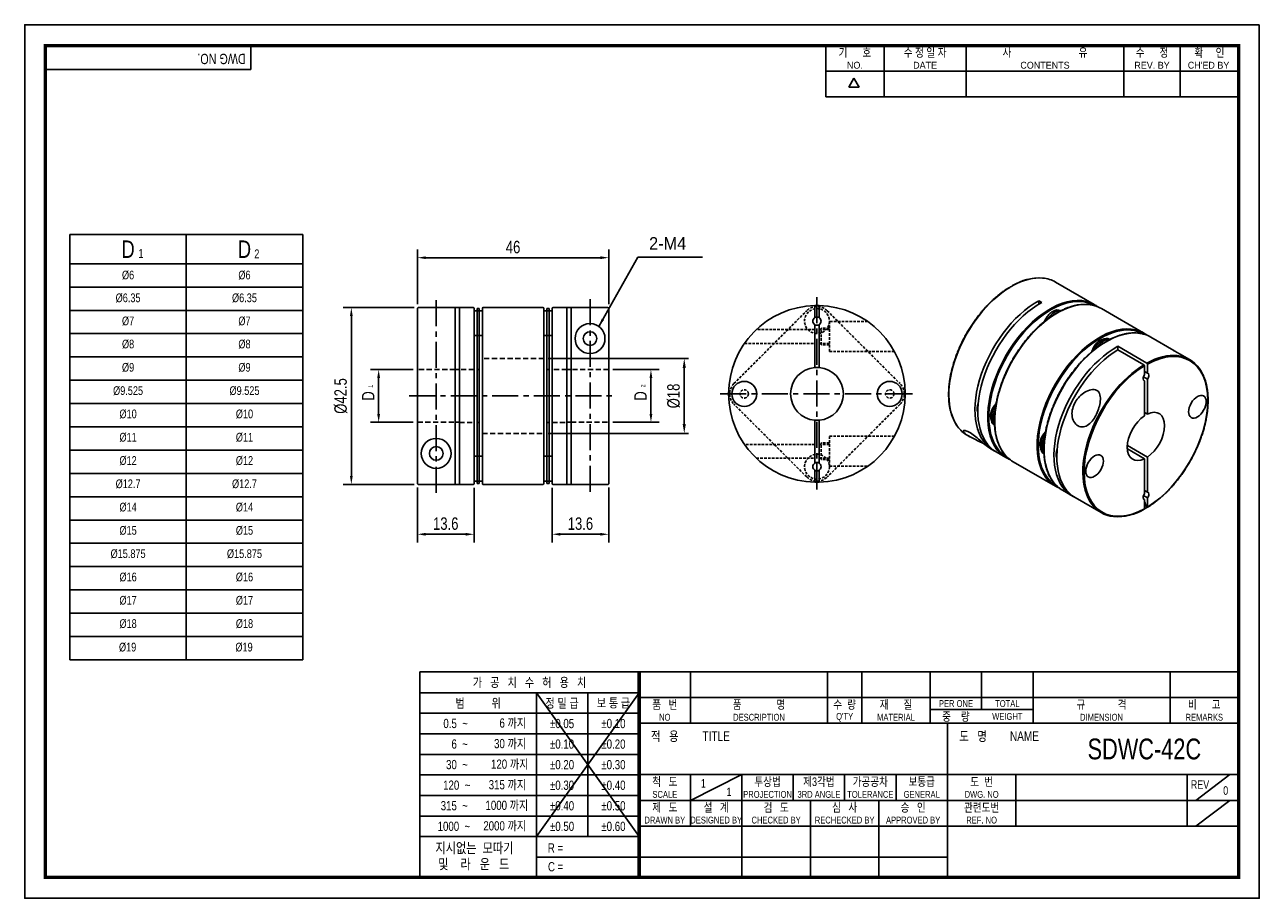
# Model space of a CAD drawing. Header units: millimetres. Extents: x 0 to 297, y 0 to 210.
import ezdxf
from ezdxf.enums import TextEntityAlignment as Align

# ---------------------------------------------------------------- set-up
doc = ezdxf.new("R2010")
doc.units = ezdxf.units.MM
doc.header["$LTSCALE"] = 5
for name, pattern in [('CENTER', [2, 1.25, -0.25, 0.25, -0.25]), ('CENTER2', [1.125, 0.75, -0.125, 0.125, -0.125]), ('DASHED', [0.75, 0.5, -0.25]), ('HIDDEN', [0.375, 0.25, -0.125]), ('HIDDEN2', [0.1875, 0.125, -0.0625]), ('PHANTOM2', [1.25, 0.625, -0.125, 0.125, -0.125, 0.125, -0.125])]:
    doc.linetypes.add(name, pattern=pattern)
doc.layers.get('0').update_dxf_attribs({"linetype": 'CONTINUOUS'})
doc.layers.get('Defpoints').update_dxf_attribs({"linetype": 'CONTINUOUS'})
for name, color, linetype in [('BM', 2, 'CONTINUOUS'), ('C', 1, 'CENTER2'), ('CT', 1, 'CENTER'), ('D', 7, 'CONTINUOUS'), ('DIM', 7, 'CONTINUOUS'), ('H', 3, 'HIDDEN'), ('HD', 4, 'DASHED'), ('P', 4, 'PHANTOM2')]:
    doc.layers.add(name, color=color, linetype=linetype)
doc.styles.get("Standard").update_dxf_attribs({"font": 'Gulim.ttf', "width": 0.8, "height": 3})
doc.dimstyles.new('LIM', dxfattribs={"dimtxt": 2, "dimasz": 2, "dimexe": 2, "dimexo": 1, "dimgap": 1, "dimtad": 1, "dimdec": 3, "dimzin": 9, "dimdsep": 46, "dimtxsty": 'Standard', "dimcen": 3, "dimclrd": 1, "dimclre": 1, "dimadec": 0, "dimazin": 0, "dimtfac": 1, "dimtdec": 3, "dimtmove": 0, "dimatfit": 3, "dimfxl": 0, "dimtolj": 1, "dimtzin": 0, "dimarcsym": 0})
doc.dimstyles.get("Standard").update_dxf_attribs({"dimtxt": 0.18, "dimasz": 0.18, "dimexe": 0.18, "dimexo": 0.0625, "dimgap": 0.09, "dimtad": 0, "dimtih": 1, "dimtoh": 1, "dimdec": 4, "dimzin": 0, "dimdsep": 46, "dimtxsty": 'Standard', "dimcen": 0.09, "dimadec": 0, "dimazin": 0, "dimtfac": 1, "dimtdec": 4, "dimtofl": 0, "dimtmove": 0, "dimatfit": 3, "dimfxl": 0, "dimtolj": 1, "dimtzin": 0, "dimarcsym": 0})

# ---------------------------------------------------------------- blocks, each defined once
blk = doc.blocks.new('*D19')
at = {"layer": 'Defpoints', "color": 0}
for p in [(140.49, 127.08), (140.49, 114.42), (150.65, 114.42)]:
    blk.add_point(p, dxfattribs=at)
at = {"layer": 'DIM', "color": 1, "lineweight": -2}
for p, q in [((141.49, 127.08), (152.65, 127.08)), ((150.65, 125.08), (150.65, 116.42)), ((141.49, 114.42), (152.65, 114.42))]:
    blk.add_line(p, q, dxfattribs=at)
at = {"layer": 'DIM', "color": 1}
for points in [[(150.32, 125.08), (150.98, 125.08), (150.65, 127.08)], [(150.32, 116.42), (150.98, 116.42), (150.65, 114.42)]]:
    blk.add_solid(points, dxfattribs=at)
at = {"layer": 'DIM', "color": 0, "insert": (148.15, 120.75), "char_height": 3, "attachment_point": 5, "rotation": 90}
blk.add_mtext('\\A1;D', dxfattribs=at)
blk = doc.blocks.new('*D20')
at = {"layer": 'Defpoints', "color": 0}
for p in [(78.58, 142), (94.69, 142), (94.69, 99.51)]:
    blk.add_point(p, dxfattribs=at)
at = {"layer": 'DIM', "color": 1, "lineweight": -2}
for p, q in [((93.69, 142), (76.58, 142)), ((78.58, 101.51), (78.58, 140)), ((93.69, 99.51), (76.58, 99.51))]:
    blk.add_line(p, q, dxfattribs=at)
at = {"layer": 'DIM', "color": 1}
for points in [[(78.24, 140), (78.91, 140), (78.58, 142)], [(78.24, 101.51), (78.91, 101.51), (78.58, 99.51)]]:
    blk.add_solid(points, dxfattribs=at)
at = {"layer": 'DIM', "color": 0, "insert": (76.04, 120.75), "char_height": 3, "attachment_point": 5, "rotation": 90}
blk.add_mtext('\\A1;%%c42.5', dxfattribs=at)
blk = doc.blocks.new('*D21')
at = {"layer": 'Defpoints', "color": 0}
for p in [(94.49, 99.71), (108.09, 99.7), (108.09, 87.51)]:
    blk.add_point(p, dxfattribs=at)
at = {"layer": 'DIM', "color": 1, "lineweight": -2}
for p, q in [((94.49, 98.71), (94.49, 85.51)), ((108.09, 98.7), (108.09, 85.51)), ((96.49, 87.51), (106.09, 87.51))]:
    blk.add_line(p, q, dxfattribs=at)
at = {"layer": 'DIM', "color": 1}
for points in [[(96.49, 87.84), (96.49, 87.17), (94.49, 87.51)], [(106.09, 87.84), (106.09, 87.17), (108.09, 87.51)]]:
    blk.add_solid(points, dxfattribs=at)
at = {"layer": 'DIM', "color": 0, "insert": (101.29, 90.05), "char_height": 3, "attachment_point": 5}
blk.add_mtext('\\A1;13.6', dxfattribs=at)
blk = doc.blocks.new('*D22')
at = {"layer": 'Defpoints', "color": 0}
for p in [(126.89, 99.7), (140.49, 99.71), (140.49, 87.51)]:
    blk.add_point(p, dxfattribs=at)
at = {"layer": 'DIM', "color": 1, "lineweight": -2}
for p, q in [((126.89, 98.7), (126.89, 85.51)), ((140.49, 98.71), (140.49, 85.51)), ((128.89, 87.51), (138.49, 87.51))]:
    blk.add_line(p, q, dxfattribs=at)
at = {"layer": 'DIM', "color": 1}
for points in [[(128.89, 87.84), (128.89, 87.17), (126.89, 87.51)], [(138.49, 87.84), (138.49, 87.17), (140.49, 87.51)]]:
    blk.add_solid(points, dxfattribs=at)
at = {"layer": 'DIM', "color": 0, "insert": (133.69, 90.05), "char_height": 3, "attachment_point": 5}
blk.add_mtext('\\A1;13.6', dxfattribs=at)
blk = doc.blocks.new('*D23')
at = {"layer": 'Defpoints', "color": 0}
for p in [(140.49, 153.99), (94.49, 141.79), (140.49, 141.79)]:
    blk.add_point(p, dxfattribs=at)
at = {"layer": 'DIM', "color": 1, "lineweight": -2}
for p, q in [((94.49, 142.79), (94.49, 155.99)), ((140.49, 142.79), (140.49, 155.99)), ((96.49, 153.99), (138.49, 153.99))]:
    blk.add_line(p, q, dxfattribs=at)
at = {"layer": 'DIM', "color": 1}
for points in [[(96.49, 154.33), (96.49, 153.66), (94.49, 153.99)], [(138.49, 154.33), (138.49, 153.66), (140.49, 153.99)]]:
    blk.add_solid(points, dxfattribs=at)
at = {"layer": 'DIM', "color": 0, "insert": (117.49, 156.53), "char_height": 3, "attachment_point": 5}
blk.add_mtext('\\A1;46', dxfattribs=at)
blk = doc.blocks.new('*D24')
at = {"layer": 'Defpoints', "color": 0}
for p in [(94.49, 127.08), (85.15, 114.42), (94.49, 114.42)]:
    blk.add_point(p, dxfattribs=at)
at = {"layer": 'DIM', "color": 1, "lineweight": -2}
for p, q in [((93.49, 127.08), (83.15, 127.08)), ((85.15, 125.08), (85.15, 116.42)), ((93.49, 114.42), (83.15, 114.42))]:
    blk.add_line(p, q, dxfattribs=at)
at = {"layer": 'DIM', "color": 1}
for points in [[(84.81, 125.08), (85.48, 125.08), (85.15, 127.08)], [(84.81, 116.42), (85.48, 116.42), (85.15, 114.42)]]:
    blk.add_solid(points, dxfattribs=at)
at = {"layer": 'DIM', "color": 0, "insert": (82.64, 120.75), "char_height": 3, "attachment_point": 5, "rotation": 90}
blk.add_mtext('\\A1;D', dxfattribs=at)
blk = doc.blocks.new('*D25')
at = {"layer": 'D', "color": 1, "lineweight": -2}
for p, q in [((125.89, 129.75), (159.66, 129.75)), ((158.66, 127.45), (158.66, 114.05)), ((125.89, 111.75), (159.66, 111.75))]:
    blk.add_line(p, q, dxfattribs=at)
at = {"layer": 'D', "color": 1}
for points in [[(158.28, 127.45), (159.05, 127.45), (158.66, 129.75)], [(158.28, 114.05), (159.05, 114.05), (158.66, 111.75)]]:
    blk.add_solid(points, dxfattribs=at)
at = {"layer": 'Defpoints', "color": 0}
for p in [(124.89, 129.75), (124.89, 111.75), (158.66, 111.75)]:
    blk.add_point(p, dxfattribs=at)
at = {"layer": 'D', "insert": (156.12, 120.75), "char_height": 3, "attachment_point": 5, "rotation": 90}
blk.add_mtext('\\A1;%%c18', dxfattribs=at)

msp = doc.modelspace()

# ---------------------------------------------------------------- linework, layer by layer
for p, q in [((54.43705, 199.23234), (54.43705, 205)), ((192.71392, 192.64074), (192.71392, 205)), ((206.72109, 192.64074), (206.72109, 205)), ((226.49591, 192.64074), (226.49591, 205)), ((264.39765, 192.64074), (264.39765, 205)), ((277.99284, 192.64074), (277.99284, 205)), ((54.43705, 199.23234), (5, 199.23234)), ((192.71392, 198.82037), (291.58802, 198.82037)), ((198.25647, 194.97648), (199.49239, 197.11716)), ((200.72832, 194.97648), (199.49239, 197.11716)), ((200.72832, 194.97648), (198.25647, 194.97648)), ((192.71392, 192.64074), (291.58802, 192.64074)), ((10.87181, 159.53422), (10.87181, 57.33422)), ((10.87181, 159.53422), (66.87181, 159.53422)), ((66.87181, 159.53422), (66.87181, 57.33422)), ((10.87181, 57.33422), (66.87181, 57.33422)), ((95.07575, 54.43705), (95.07575, 5)), ((147.8086, 54.43705), (95.07575, 54.43705)), ((292, 54.43705), (147.8086, 54.43705)), ((147.8086, 54.43705), (147.8086, 5)), ((160.16787, 54.43705), (160.16787, 42.07779)), ((193.1259, 54.43705), (193.1259, 42.07779)), ((201.36541, 54.43705), (201.36541, 42.07779)), ((217.84443, 54.43705), (217.84443, 42.07779)), ((230.20369, 54.43705), (230.20369, 45.37359)), ((242.56295, 54.43705), (242.56295, 42.07779)), ((275.52098, 54.43705), (275.52098, 42.07779)), ((147.8086, 49.42948), (95.07575, 49.42948)), ((147.8086, 49.42948), (123.09008, 14.82355)), ((123.09008, 49.42948), (147.8086, 14.82355)), ((123.09008, 49.42948), (123.09008, 5)), ((135.44934, 49.42948), (135.44934, 14.82355)), ((147.8086, 48.25742), (292, 48.25742)), ((217.84443, 45.37359), (242.56295, 45.37359)), ((147.8086, 44.48577), (95.07575, 44.48577)), ((147.8086, 42.07779), (292, 42.07779)), ((221.96418, 5), (221.96418, 42.07779)), ((147.8086, 39.54207), (95.07575, 39.54207)), ((147.8086, 34.59837), (95.07575, 34.59837)), ((147.8086, 29.71852), (292, 29.71852)), ((160.16787, 23.53889), (172.52713, 29.71852)), ((160.16787, 29.71852), (160.16787, 17.35926)), ((172.52713, 29.71852), (172.52713, 5)), ((184.88639, 29.71852), (184.88639, 23.53889)), ((197.24565, 29.71852), (197.24565, 23.53889)), ((209.60492, 29.71852), (209.60492, 23.53889)), ((238.4432, 29.71852), (238.4432, 17.35926)), ((279.64074, 29.71852), (279.64074, 17.35926)), ((281.70061, 23.53889), (289.94012, 29.71852)), ((147.8086, 29.65466), (95.07575, 29.65466)), ((147.8086, 24.71096), (95.07575, 24.71096)), ((147.8086, 23.53889), (221.96418, 23.53889)), ((189.00615, 23.53889), (189.00615, 5)), ((205.48516, 23.53889), (205.48516, 5)), ((221.96418, 23.53889), (292, 23.53889)), ((281.70061, 17.35926), (289.94012, 23.53889)), ((147.8086, 19.76725), (95.07575, 19.76725)), ((147.8086, 17.35926), (292, 17.35926)), ((147.8086, 14.82355), (95.07575, 14.82355)), ((147.8086, 9.87984), (123.09008, 9.87984)), ((147.8086, 9.87984), (221.96418, 9.87984))]:
    msp.add_line(p, q)
at = {"color": 4}
for p, q in [((38.87181, 159.53422), (38.87181, 57.33422)), ((10.87181, 152.53422), (66.87181, 152.53422))]:
    msp.add_line(p, q, dxfattribs=at)
at = {"color": 1}
for p, q in [((10.87181, 146.93422), (66.87181, 146.93422)), ((10.87181, 141.33422), (66.87181, 141.33422)), ((10.87181, 135.73422), (66.87181, 135.73422)), ((10.87181, 130.13422), (66.87181, 130.13422)), ((10.87181, 124.53422), (66.87181, 124.53422)), ((10.87181, 118.93422), (66.87181, 118.93422)), ((10.87181, 113.33422), (66.87181, 113.33422)), ((10.87181, 107.73422), (66.87181, 107.73422)), ((10.87181, 102.13422), (66.87181, 102.13422)), ((10.87181, 96.53422), (66.87181, 96.53422)), ((10.87181, 90.93422), (66.87181, 90.93422)), ((10.87181, 85.33422), (66.87181, 85.33422)), ((10.87181, 79.73422), (66.87181, 79.73422)), ((10.87181, 79.73422), (66.87181, 79.73422)), ((10.87181, 74.13422), (66.87181, 74.13422)), ((10.87181, 68.53422), (66.87181, 68.53422)), ((10.87181, 62.93422), (66.87181, 62.93422))]:
    msp.add_line(p, q, dxfattribs=at)
msp.add_lwpolyline([(297, 210), (0, 210), (0, 0), (297, 0)], close=True)
msp.add_lwpolyline([(292, 205, 0.8, 0.8, 0), (5, 205, 0.8, 0.8, 0), (5, 5, 0.8, 0.8, 0), (292, 5, 0.8, 0.8, 0)], format="xyseb", close=True)
at = {"const_width": 0.82395}
msp.add_lwpolyline([(147.8086, 5), (147.8086, 54.43705)], dxfattribs=at)
at = {"layer": 'BM', "linetype": 'Continuous'}
for p, q in [((236.99492, 146.8677), (236.99739, 146.86627)), ((237.70202, 147.27595), (237.7045, 147.27452)), ((257.30728, 142.74024), (247.97347, 148.12912)), ((243.9717, 142.83965), (243.9717, 143.65615)), ((243.9717, 143.65615), (244.67881, 143.2479)), ((94.49222, 99.70652), (94.49222, 141.79464)), ((103.55888, 142.00058), (94.69222, 142.00058)), ((94.69572, 141.9947), (94.69222, 142.00058)), ((94.69222, 141.9947), (94.69572, 141.9947)), ((103.55888, 99.50646), (103.55888, 142.00058)), ((103.55888, 141.9947), (104.55888, 141.9947)), ((104.55888, 142.00058), (104.55888, 99.50058)), ((107.89222, 142.00058), (104.55888, 142.00058)), ((108.09222, 99.70058), (108.09222, 141.80058)), ((108.84222, 141.25058), (108.09222, 141.25058)), ((108.84222, 140.72545), (108.84222, 141.75058)), ((109.34222, 141.75058), (108.84222, 141.75058)), ((108.84222, 140.72545), (108.84222, 123.22545)), ((109.34222, 140.72545), (109.34222, 141.75058)), ((110.09222, 141.25058), (109.34222, 141.25058)), ((109.34222, 140.72545), (109.34222, 123.22545)), ((110.09222, 141.80058), (110.09222, 99.70058)), ((124.69222, 142.00058), (110.29222, 142.00058)), ((124.89222, 141.80058), (124.89222, 99.70058)), ((125.64222, 141.25058), (124.89222, 141.25058)), ((126.14222, 141.75058), (125.64222, 141.75058)), ((125.64222, 140.72545), (125.64222, 141.75058)), ((125.64222, 123.22545), (125.64222, 140.72545)), ((126.14222, 140.72545), (126.14222, 141.75058)), ((126.89222, 141.25058), (126.14222, 141.25058)), ((126.14222, 123.22545), (126.14222, 140.72545)), ((126.89222, 141.80058), (126.89222, 99.70058)), ((130.42555, 142.00058), (127.09222, 142.00058)), ((130.42555, 99.50058), (130.42555, 142.00058)), ((131.42555, 141.9947), (130.42555, 141.9947)), ((131.42555, 141.9947), (131.42555, 99.50058)), ((140.29222, 141.9947), (131.42555, 141.9947)), ((140.49222, 141.79464), (140.49222, 99.70652)), ((190.09239, 142.49718), (190.09239, 142.29712)), ((190.09239, 142.29712), (190.09239, 139.61909)), ((191.09239, 142.49718), (191.09239, 142.29712)), ((191.09239, 142.29712), (191.09239, 139.61909)), ((249.10403, 141.26914), (249.20041, 141.2135)), ((269.18667, 135.88167), (259.00434, 141.76044)), ((190.09239, 137.88704), (190.09239, 127.58335)), ((191.09239, 137.88704), (191.09239, 127.58335)), ((245.60403, 139.24842), (245.22255, 138.58766)), ((245.60403, 139.24842), (245.86841, 139.09578)), ((108.09222, 135.25058), (108.84222, 135.25058)), ((109.34222, 135.25058), (110.09222, 135.25058)), ((124.89222, 135.25058), (125.64222, 135.25058)), ((126.14222, 135.25058), (126.89222, 135.25058)), ((261.08122, 134.35411), (260.98343, 134.41057)), ((276.41688, 131.70731), (270.88373, 134.90187)), ((257.09832, 131.72281), (257.48343, 132.38984)), ((257.74626, 132.23809), (257.48343, 132.38984)), ((269.94609, 128.65983), (262.96931, 132.68788)), ((262.96931, 131.87138), (262.96931, 132.68788)), ((269.23899, 128.25158), (262.96931, 131.87138)), ((280.21754, 129.51299), (277.93604, 130.83022)), ((269.38041, 128.00658), (269.38041, 125.81998)), ((270.08752, 126.22822), (270.08752, 128.41483)), ((104.55888, 127.08086), (103.55888, 127.08086)), ((131.42555, 127.08086), (130.42555, 127.08086)), ((191.09239, 127.60306), (190.09239, 127.60306)), ((270.08752, 124.81401), (269.12159, 125.37169)), ((269.38041, 126.63647), (270.08752, 126.22822)), ((270.08752, 116.40108), (270.08752, 124.81401)), ((108.84222, 123.22545), (108.84222, 118.27571)), ((109.34222, 123.22545), (109.34222, 118.27571)), ((125.64222, 118.27571), (125.64222, 123.22545)), ((126.14222, 118.27571), (126.14222, 123.22545)), ((269.12159, 124.55519), (269.38041, 124.40576)), ((269.38041, 124.40576), (269.38041, 115.99284)), ((108.84222, 118.27571), (108.84222, 100.77571)), ((109.34222, 118.27571), (109.34222, 100.77571)), ((125.64222, 100.77571), (125.64222, 118.27571)), ((126.14222, 100.77571), (126.14222, 118.27571)), ((233.6152, 118.48315), (233.22966, 117.81538)), ((233.22966, 117.81538), (233.49475, 117.66233)), ((270.08752, 116.40108), (269.38041, 116.80933)), ((103.55888, 114.4203), (104.55888, 114.4203)), ((130.42555, 114.4203), (131.42555, 114.4203)), ((190.09239, 114.92278), (190.09239, 104.61909)), ((191.09239, 104.61909), (191.09239, 114.92278)), ((233.22966, 113.77393), (233.32854, 113.71684)), ((226.72347, 111.32304), (227.37764, 110.94535)), ((245.10906, 110.95681), (245.4919, 111.61991)), ((245.36985, 110.80624), (245.10906, 110.95681)), ((232.15171, 108.18904), (232.99315, 107.70323)), ((233.70026, 107.29499), (236.05728, 105.93416)), ((265.25778, 108.85222), (270.08752, 106.06377)), ((265.25778, 108.03573), (269.38041, 105.65552)), ((108.84222, 106.25058), (108.09222, 106.25058)), ((110.09222, 106.25058), (109.34222, 106.25058)), ((125.64222, 106.25058), (124.89222, 106.25058)), ((126.89222, 106.25058), (126.14222, 106.25058)), ((237.75434, 104.95436), (247.93667, 99.07559)), ((245.20441, 106.86031), (245.10906, 106.91536)), ((269.38041, 97.2426), (269.38041, 105.65552)), ((270.08752, 97.65084), (270.08752, 106.06377)), ((190.09239, 102.88704), (190.09239, 100.209)), ((191.09239, 100.209), (191.09239, 102.88704)), ((94.69222, 99.50646), (103.55888, 99.50646)), ((103.55888, 99.50646), (104.55888, 99.50646)), ((104.55888, 99.50058), (107.89222, 99.50058)), ((108.09222, 100.25058), (108.84222, 100.25058)), ((108.84222, 100.77571), (108.84222, 99.75058)), ((108.84222, 99.75058), (109.34222, 99.75058)), ((109.34222, 100.77571), (109.34222, 99.75058)), ((109.34222, 100.25058), (110.09222, 100.25058)), ((110.29222, 99.50058), (124.69222, 99.50058)), ((124.89222, 100.25058), (125.64222, 100.25058)), ((125.64222, 100.77571), (125.64222, 99.75058)), ((125.64222, 99.75058), (126.14222, 99.75058)), ((126.14222, 100.77571), (126.14222, 99.75058)), ((126.14222, 100.25058), (126.89222, 100.25058)), ((127.09222, 99.50058), (130.42555, 99.50058)), ((131.42555, 99.50646), (130.42555, 99.50646)), ((131.42555, 99.50058), (140.29222, 99.50058)), ((140.28872, 99.50646), (140.29222, 99.50058)), ((140.29222, 99.50646), (140.28872, 99.50646)), ((190.09239, 100.00894), (190.09239, 100.209)), ((191.09239, 100.209), (191.09239, 100.00894)), ((249.63373, 98.09579), (251.99075, 96.73496)), ((270.08752, 97.65084), (269.38041, 98.05909)), ((252.69786, 96.32672), (258.96754, 92.70691)), ((269.02871, 96.27328), (269.15335, 95.95948)), ((269.12159, 96.79431), (270.08752, 96.23663)), ((269.12159, 95.97781), (269.38041, 95.82838)), ((269.38041, 93.64178), (269.38041, 95.82838)), ((269.38041, 95.38779), (269.94362, 93.96976)), ((270.08752, 94.05002), (270.08752, 96.23663)), ((269.94609, 93.96833), (269.94362, 93.96976))]:
    msp.add_line(p, q, dxfattribs=at)
at = {"layer": 'BM', "linetype": 'HIDDEN2'}
for p, q in [((191.09239, 114.90306), (190.09239, 114.90306)), ((190.09239, 100.00894), (190.09239, 100.11617))]:
    msp.add_line(p, q, dxfattribs=at)
at = {"layer": 'BM', "linetype": 'Continuous'}
for centre, radius in [((135.99222, 134.55058), 3.6), ((135.99222, 134.55058), 1.65), ((173.09239, 121.25306), 3), ((208.09239, 121.25306), 3), ((98.99222, 106.95058), 3.6), ((98.99222, 106.95058), 1.65)]:
    msp.add_circle(centre, radius, dxfattribs=at)
for centre, radius, start, end in [((244.19643, 136.35749), 12.76129, 87.0629529, 121.1079992), ((94.69224, 141.79467), 0.20003, 90.0079566, 180.008059), ((107.89222, 141.80058), 0.2, 0, 90), ((110.29222, 141.80058), 0.2, 90, 180), ((124.69222, 141.80058), 0.2, 0, 90), ((127.09222, 141.80058), 0.2, 90, 180), ((140.29219, 141.79467), 0.20003, 359.9919332, 89.9920512), ((190.59239, 121.25306), 21.25, 91.3482604, 268.6517396), ((190.59239, 138.75306), 1, 120, 240), ((190.59239, 121.25306), 21.25, 88.6517396, 91.3482604), ((190.59239, 138.75306), 1, 60, 120), ((190.59239, 121.25306), 21.25, 271.3482604, 88.6517396), ((190.59239, 138.75306), 1, 300, 60), ((190.59239, 138.75306), 1, 240, 300), ((269.06823, 127.9897), 0.31263, 3.0963871, 56.8943662), ((269.77534, 128.39794), 0.31263, 3.0963927, 56.8943607), ((190.59239, 121.25306), 6.35, 94.5161536, 265.4838464), ((190.59239, 121.25306), 6.35, 85.4838464, 94.5161536), ((190.59239, 121.25306), 6.35, 274.5161536, 85.4838464), ((190.59239, 121.25306), 6.35, 265.4838464, 274.5161536), ((190.59239, 103.75306), 1, 120, 240), ((190.59239, 103.75306), 1, 60, 120), ((190.59239, 103.75306), 1, 60, 120), ((190.59239, 103.75306), 1, 300, 60), ((190.59239, 103.75306), 1, 240, 300), ((190.59239, 103.75306), 1, 240, 300), ((94.69224, 99.70649), 0.20003, 179.9919332, 269.9920512), ((107.89222, 99.70058), 0.2, 270, 0), ((110.29222, 99.70058), 0.2, 180, 270), ((124.69222, 99.70058), 0.2, 270, 360), ((127.09222, 99.70058), 0.2, 180, 270), ((140.29219, 99.70649), 0.20003, 270.0079566, 0.008059), ((190.59239, 121.25306), 21.25, 268.6517396, 271.3482604), ((262.78922, 104.36526), 12.64127, 266.2555079, 301.2000431)]:
    msp.add_arc(centre, radius, start, end, dxfattribs=at)
at = {"layer": 'BM', "linetype": 'HIDDEN2'}
for centre, start, end in [((94.69224, 141.79467), 164.2715346, 180.008059), ((94.69224, 141.79467), 90.0079566, 106.2947533), ((140.29219, 99.70649), 270.0079566, 286.2947533), ((140.29219, 99.70649), 344.2715346, 0.008059)]:
    msp.add_arc(centre, 0.20003, start, end, dxfattribs=at)
at = {"layer": 'BM', "linetype": 'Continuous'}
for centre, major_axis, ratio, start_param, end_param in [((237.34847, 129.72608), (-10.625, -18.40304), 0.577350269, 3.400184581, 3.903459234), ((237.34847, 129.72608), (-10.625, -18.40304), 0.577350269, 3.141592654, 3.400184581), ((237.34847, 129.72608), (10.625, 18.40304), 0.577350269, 0.808929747, 2.888190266), ((246.29013, 124.56361), (-5.75163, 23.79423), 0.693958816, 0.178078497, 0.225141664), ((243.61815, 126.10627), (10.625, 18.40304), 0.577350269, 0.76186658, 3.174874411), ((244.32526, 125.69803), (10.625, 18.40304), 0.577350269, 0.76186658, 3.141592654), ((246.68228, 124.3372), (10.625, 18.40304), 0.577350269, 0.255522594, 2.887704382), ((246.8237, 124.25555), (-10.525, -18.22983), 0.577350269, 3.132278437, 6.283185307), ((248.37934, 123.3574), (10.625, 18.40304), 0.577350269, 0.259140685, 2.889907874), ((246.68228, 124.3372), (10.625, 18.40304), 0.577350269, 0, 0.255522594), ((248.37934, 123.3574), (10.625, 18.40304), 0.577350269, 0, 0.259140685), ((246.68228, 124.3372), (10.625, 18.40304), 0.577350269, 6.2032387, 6.283185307), ((247.35403, 138.23805), (1.75, 3.03109), 0.577350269, 0, 1.570796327), ((247.70759, 138.03393), (1.75, 3.03109), 0.577350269, 0.175808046, 1.488054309), ((258.56167, 117.47863), (-10.625, -18.40304), 0.577350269, 3.393968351, 6.024425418), ((258.7031, 117.39698), (10.525, 18.22983), 0.577350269, 0, 3.15090687), ((258.56167, 117.47863), (-10.625, -18.40304), 0.577350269, 3.061646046, 3.393968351), ((260.25873, 116.49883), (-10.625, -18.40304), 0.577350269, 3.40029912, 6.039836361), ((258.7031, 131.68567), (1.5, 2.59808), 0.577350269, 0.340450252, 1.987971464), ((259.23343, 131.37948), (-1.75, -3.03109), 0.577350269, 3.141592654, 4.71238898), ((259.58698, 131.17536), (-1.75, -3.03109), 0.577350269, 3.305206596, 4.626127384), ((260.25873, 116.49883), (-10.625, -18.40304), 0.577350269, 3.141592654, 3.40029912), ((258.7031, 117.39698), (10.525, 18.22983), 0.577350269, 6.273871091, 6.283185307), ((262.61575, 115.138), (10.625, 18.40304), 0.577350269, 0.76186658, 3.174874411), ((263.32286, 114.72975), (10.625, 18.40304), 0.577350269, 0.808929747, 3.141592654), ((269.59254, 111.10995), (-10.625, -18.40304), 0.577350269, 3.390418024, 3.903459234), ((269.73396, 111.0283), (-10.525, -18.22983), 0.577350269, 0.809153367, 3.903235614), ((269.59254, 111.10995), (10.625, 18.40304), 0.577350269, 0.808929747, 2.889065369), ((269.73396, 111.0283), (10.525, 18.22983), 0.577350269, 0.809153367, 3.903235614), ((269.59254, 111.10995), (-10.625, -18.40304), 0.577350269, 2.889065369, 3.390418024), ((269.73396, 125.31699), (0.5, 0.86603), 0.577350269, 1.308996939, 3.403392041), ((269.73396, 125.31699), (-0.5, -0.86603), 0.577350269, 1.308996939, 3.403392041), ((231.24378, 118.96193), (1.5, 2.59808), 0.577350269, 1.836260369, 2.76812561), ((234.44933, 117.1112), (-1.5, -2.59808), 0.577350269, 4.295443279, 5.942735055), ((234.97966, 116.80502), (1.75, 3.03109), 0.577350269, 1.570796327, 3.141592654), ((235.33322, 116.60089), (1.75, 3.03109), 0.577350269, 1.658241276, 2.979223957), ((269.73396, 111.0283), (3.175, 5.49926), 0.577350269, 0.864219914, 3.848169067), ((269.73396, 111.0283), (-3.175, -5.49926), 0.577350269, 0.864219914, 3.848169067), ((237.34847, 129.72608), (10.625, 18.40304), 0.577350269, 2.888190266, 3.141592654), ((246.32873, 110.25263), (-1.5, -2.59808), 0.577350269, 4.295001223, 5.942735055), ((246.85906, 109.94645), (-1.75, -3.03109), 0.577350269, 4.71238898, 6.283185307), ((247.21261, 109.74232), (-1.75, -3.03109), 0.577350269, 4.791947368, 6.104318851), ((246.68228, 124.3372), (10.625, 18.40304), 0.577350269, 2.887704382, 3.221539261), ((248.37934, 123.3574), (10.625, 18.40304), 0.577350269, 2.889907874, 3.141592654), ((250.24139, 107.99366), (1.5, 2.59808), 0.577350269, 1.836260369, 2.76812561), ((250.24139, 107.99366), (-1.5, -2.59808), 0.577350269, 4.977853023, 5.909718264), ((246.8237, 124.25555), (-10.525, -18.22983), 0.577350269, 0, 0.009314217), ((258.56167, 117.47863), (-10.625, -18.40304), 0.577350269, 6.024425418, 6.283185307), ((260.25873, 116.49883), (-10.625, -18.40304), 0.577350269, 6.039836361, 6.283185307), ((258.56167, 117.47863), (-10.625, -18.40304), 0.577350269, 0, 0.079946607), ((269.73396, 96.73961), (0.5, 0.86603), 0.577350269, 1.308996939, 3.403392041), ((269.73396, 96.73961), (-0.5, -0.86603), 0.577350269, 1.308996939, 3.403392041), ((269.59254, 111.10995), (10.625, 18.40304), 0.577350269, 2.889065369, 3.390418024), ((260.65088, 116.27242), (5.75163, -23.79423), 0.693958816, 0.187681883, 0.225141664)]:
    msp.add_ellipse(centre, major_axis=major_axis, ratio=ratio, start_param=start_param, end_param=end_param, dxfattribs=at)
for centre, major_axis in [((282.10833, 118.17265), (1.5, 2.59808)), ((257.35959, 103.88396), (-1.5, -2.59808))]:
    msp.add_ellipse(centre, major_axis=major_axis, ratio=0.577350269, dxfattribs=at)
for points, knots in [([(236.89377, 146.87533), (236.83994, 146.84326), (236.5389, 146.66355), (235.93198, 146.26737), (235.1338, 145.70156), (234.33349, 145.08241), (233.54436, 144.42091), (232.76571, 143.71652), (232.00053, 142.97197), (231.25082, 142.18922), (230.51875, 141.37059), (229.80641, 140.51845), (229.11582, 139.63524), (228.44897, 138.72351), (227.80776, 137.7859), (227.19403, 136.82509), (226.60953, 135.84385), (226.05595, 134.84501), (225.53488, 133.83142), (225.04782, 132.80602), (224.59618, 131.77173), (224.18125, 130.73152), (223.80425, 129.68838), (223.46628, 128.6453), (223.16831, 127.60526), (222.91123, 126.57124), (222.69581, 125.54619), (222.52269, 124.53307), (222.39241, 123.53475), (222.30538, 122.5541), (222.26192, 121.59395), (222.26219, 120.65703), (222.30625, 119.74606), (222.39406, 118.86368), (222.52541, 118.01247), (222.69999, 117.19499), (222.91737, 116.41346), (223.17682, 115.67099), (223.47811, 114.96702), (223.81838, 114.31418), (224.12344, 113.80871), (224.30525, 113.56698), (224.36328, 113.49022)], [0, 0, 0, 0, 0.004700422, 0.03065294, 0.056604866, 0.082554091, 0.108500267, 0.134443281, 0.160383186, 0.186320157, 0.212254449, 0.238186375, 0.264116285, 0.290044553, 0.315971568, 0.34189773, 0.367823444, 0.393749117, 0.419675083, 0.445601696, 0.471529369, 0.497458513, 0.523389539, 0.54932285, 0.575258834, 0.601197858, 0.627140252, 0.653086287, 0.67903615, 0.7049899, 0.730947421, 0.756908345, 0.782871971, 0.808837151, 0.834801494, 0.860762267, 0.886715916, 0.912657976, 0.93858314, 0.964485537, 0.990359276, 1, 1, 1, 1]), ([(236.99492, 146.8677), (236.9578, 146.88913), (236.92097, 146.89265), (236.89429, 146.87723), (236.89369, 146.87687), (236.89309, 146.87649)], [0, 0, 0, 0, 0.5, 0.5, 0.5117644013, 0.5117644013, 0.5117644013, 0.5117644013]), ([(237.70202, 147.27595), (237.66491, 147.29738), (237.62808, 147.3009), (237.57595, 147.27077), (237.5606, 147.23706), (237.5606, 147.19425)], [0, 0, 0, 0, 0.5, 0.5, 1, 1, 1, 1]), ([(255.87216, 142.72778), (255.7478, 142.74124), (255.42305, 142.77537), (254.80508, 142.77853), (254.0673, 142.73452), (253.30571, 142.63201), (252.53174, 142.47415), (251.74522, 142.2606), (250.94916, 141.99221), (250.14574, 141.66972), (249.33738, 141.29414), (248.52643, 140.8666), (247.71525, 140.38838), (246.90619, 139.86093), (246.10157, 139.28581), (245.3037, 138.66472), (244.51485, 137.99948), (243.73727, 137.29204), (242.97318, 136.54444), (242.22475, 135.75886), (241.49413, 134.93757), (240.78338, 134.08295), (240.09455, 133.19745), (239.42961, 132.28364), (238.79044, 131.34415), (238.1789, 130.38167), (237.59672, 129.39898), (237.04559, 128.3989), (236.52708, 127.3843), (236.04269, 126.35811), (235.59383, 125.32326), (235.18178, 124.28272), (234.80774, 123.23948), (234.4728, 122.19652), (234.17795, 121.15684), (233.92405, 120.1234), (233.71186, 119.09917), (233.54201, 118.08708), (233.41504, 117.09002), (233.33136, 116.11085), (233.29125, 115.15238), (233.29489, 114.21737), (233.34232, 113.3085), (233.43348, 112.42843), (233.56817, 111.57972), (233.74606, 110.76493), (233.9667, 109.98627), (234.22936, 109.24688), (234.53379, 108.54605), (234.87718, 107.89688), (235.17869, 107.4028), (235.35584, 107.17003), (235.4072, 107.10286)], [0, 0, 0, 0, 0.009861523, 0.030246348, 0.050658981, 0.071096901, 0.09155624, 0.112032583, 0.132521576, 0.153019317, 0.173522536, 0.194028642, 0.214535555, 0.235041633, 0.25554605, 0.276048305, 0.296548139, 0.317045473, 0.337540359, 0.358032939, 0.378523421, 0.399012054, 0.419499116, 0.439984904, 0.460469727, 0.480953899, 0.501437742, 0.521921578, 0.542405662, 0.562890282, 0.583375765, 0.603862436, 0.624350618, 0.644840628, 0.665332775, 0.685827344, 0.706324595, 0.726824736, 0.747327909, 0.767834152, 0.788343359, 0.808855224, 0.829369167, 0.84988425, 0.870398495, 0.890909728, 0.911415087, 0.93191099, 0.952393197, 0.972857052, 0.993297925, 1, 1, 1, 1]), ([(267.75923, 135.87401), (267.5161, 135.893), (267.09077, 135.92386), (266.35779, 135.90752), (265.61084, 135.83733), (264.84302, 135.71025), (264.06331, 135.52759), (263.27223, 135.2896), (262.47262, 134.99708), (261.66672, 134.65089), (260.85691, 134.25209), (260.04557, 133.80188), (259.23504, 133.30163), (258.42767, 132.75281), (257.62576, 132.15707), (256.83162, 131.51614), (256.0475, 130.83192), (255.27564, 130.10638), (254.51823, 129.34165), (253.77745, 128.53993), (253.05539, 127.70354), (252.35413, 126.8349), (251.67567, 125.93652), (251.02194, 125.01097), (250.39481, 124.06094), (249.7961, 123.08914), (249.2275, 122.09838), (248.69066, 121.09149), (248.18712, 120.07139), (247.71834, 119.04098), (247.28566, 118.00324), (246.89035, 116.96113), (246.53355, 115.91765), (246.21629, 114.87578), (245.93952, 113.8385), (245.70405, 112.80879), (245.51058, 111.78959), (245.35972, 110.78382), (245.25192, 109.79435), (245.18755, 108.82403), (245.16685, 107.87564), (245.18993, 106.9519), (245.2568, 106.0555), (245.36732, 105.18904), (245.52124, 104.35506), (245.71816, 103.55611), (245.95758, 102.79427), (246.23874, 102.07295), (246.56114, 101.39024), (246.92259, 100.76349), (247.19731, 100.33779), (247.34181, 100.15949), (247.34823, 100.15158)], [0, 0, 0, 0, 0.019008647, 0.039338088, 0.05969435, 0.080074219, 0.100473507, 0.120887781, 0.141312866, 0.161745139, 0.182181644, 0.202620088, 0.223058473, 0.243495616, 0.263930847, 0.284363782, 0.30479425, 0.325222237, 0.345647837, 0.366071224, 0.386492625, 0.406912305, 0.427330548, 0.447747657, 0.468163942, 0.488579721, 0.508995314, 0.529411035, 0.549827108, 0.57024386, 0.590661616, 0.611080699, 0.631501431, 0.651924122, 0.672349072, 0.692776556, 0.713206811, 0.73364002, 0.754076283, 0.77451558, 0.794957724, 0.815402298, 0.835848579, 0.856295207, 0.876740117, 0.897180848, 0.917614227, 0.938036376, 0.958442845, 0.978828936, 0.999190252, 1, 1, 1, 1]), ([(270.04724, 93.9607), (270.10108, 93.99277), (270.40211, 94.17247), (271.00903, 94.56866), (271.80722, 95.13447), (272.60752, 95.75362), (273.39665, 96.41512), (274.17531, 97.1195), (274.94048, 97.86406), (275.69019, 98.64681), (276.42226, 99.46543), (277.13461, 100.31758), (277.82519, 101.20079), (278.49204, 102.11252), (279.13325, 103.05013), (279.74699, 104.01094), (280.33148, 104.99218), (280.88506, 105.99102), (281.40613, 107.0046), (281.89319, 108.03001), (282.34483, 109.0643), (282.75976, 110.10451), (283.13676, 111.14765), (283.47473, 112.19073), (283.7727, 113.23077), (284.02978, 114.26479), (284.2452, 115.28983), (284.41832, 116.30296), (284.5486, 117.30128), (284.63563, 118.28192), (284.6791, 119.24208), (284.67883, 120.179), (284.63476, 121.08997), (284.54695, 121.97234), (284.4156, 122.82356), (284.24102, 123.64104), (284.02364, 124.42257), (283.7642, 125.16504), (283.4629, 125.86898), (283.12265, 126.52194), (282.81552, 127.03041), (282.63167, 127.27473), (282.57118, 127.35468)], [0, 0, 0, 0, 0.004698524, 0.030640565, 0.056582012, 0.08252076, 0.108456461, 0.134389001, 0.160318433, 0.186244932, 0.212168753, 0.238090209, 0.26400965, 0.28992745, 0.315843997, 0.341759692, 0.367674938, 0.393590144, 0.419505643, 0.445421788, 0.471338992, 0.497257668, 0.523178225, 0.549101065, 0.575026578, 0.60095513, 0.626887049, 0.652822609, 0.678761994, 0.704705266, 0.730652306, 0.756602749, 0.782555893, 0.808510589, 0.83446445, 0.860414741, 0.886357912, 0.912289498, 0.938204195, 0.964096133, 0.989959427, 1, 1, 1, 1]), ([(257.92637, 122.09246), (258.32564, 121.86194), (258.56106, 121.45488), (258.7891, 120.52736), (258.79186, 120.02373), (258.63337, 118.47618), (258.30851, 117.40325), (257.36815, 115.40593), (256.72177, 114.45413), (255.53538, 113.57791), (255.10552, 113.38193), (254.22516, 113.266), (253.78101, 113.35051), (252.99188, 113.79712), (252.64796, 114.15808), (252.15091, 115.05486), (252.00026, 115.5861), (251.86319, 117.22124), (252.18662, 118.35782), (253.3133, 120.26731), (254.11529, 121.0796), (255.49405, 121.91806), (255.99358, 122.13921), (257.00475, 122.34703), (257.52709, 122.32298), (257.92637, 122.09246)], [0, 0, 0, 0, 0.0625, 0.0625, 0.125, 0.125, 0.25, 0.25, 0.375, 0.375, 0.4375, 0.4375, 0.5, 0.5, 0.5625, 0.5625, 0.625, 0.625, 0.75, 0.75, 0.875, 0.875, 0.9375, 0.9375, 1, 1, 1, 1]), ([(230.63444, 109.35976), (230.53727, 109.40557), (230.4394, 109.45116), (229.83224, 109.7318), (229.33996, 109.95281), (227.95522, 110.60937), (227.16295, 111.03733), (226.03738, 111.84189), (225.70654, 112.22949), (225.82982, 112.49191), (225.97304, 112.5224), (226.45897, 112.41061), (226.79911, 112.26605), (227.58273, 111.81626), (228.02479, 111.51196), (228.90655, 110.83729), (229.3433, 110.47123), (230.53793, 109.44667), (231.18802, 108.87216), (231.85514, 108.37563), (232.02218, 108.26486), (232.16072, 108.18523)], [0.0505094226, 0.0505094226, 0.0505094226, 0.0505094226, 0.0625, 0.0625, 0.125, 0.125, 0.25, 0.25, 0.375, 0.375, 0.4375, 0.4375, 0.5, 0.5, 0.5625, 0.5625, 0.625, 0.625, 0.75, 0.75, 0.800076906, 0.800076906, 0.800076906, 0.800076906]), ([(269.94609, 93.96833), (269.98321, 93.9469), (270.02004, 93.94338), (270.07217, 93.9735), (270.08752, 94.00721), (270.08752, 94.05002)], [0, 0, 0, 0, 0.5, 0.5, 1, 1, 1, 1])]:
    msp.add_open_spline(points, degree=3, knots=knots, dxfattribs=at)
for points in [[(276.86847, 131.43652), (276.56077, 131.61418), (276.42125, 131.70432), (276.39753, 131.71841)], [(277.94143, 130.82702), (277.57991, 131.03529), (277.17444, 131.25987), (276.86847, 131.43652)], [(269.339, 93.55019), (269.36506, 93.56526), (269.38041, 93.59896), (269.38041, 93.64178)]]:
    msp.add_open_spline(points, degree=3, dxfattribs=at)
at = {"layer": 'C'}
msp.add_line((147.8086, 49.42948), (147.8086, 49.39613), dxfattribs=at)
at = {"layer": 'CT'}
for p, q in [((98.99222, 97.50646), (98.99222, 144.00058)), ((135.99222, 143.9947), (135.99222, 97.50058)), ((190.59239, 144.50306), (190.59239, 98.00306)), ((92.49222, 120.75058), (142.49222, 120.75058)), ((167.34239, 121.25306), (213.84239, 121.25306))]:
    msp.add_line(p, q, dxfattribs=at)
at = {"layer": 'H'}
msp.add_line((147.8086, 49.31275), (147.8086, 49.27106), dxfattribs=at)
at = {"layer": 'HD', "linetype": 'HIDDEN2'}
for p, q in [((109.34222, 141.25058), (108.84222, 141.25058)), ((126.14222, 141.25058), (125.64222, 141.25058)), ((170.61752, 123.72794), (188.11752, 141.22794)), ((193.06727, 141.22794), (210.56727, 123.72794)), ((190.09239, 136.70306), (176.00267, 136.70306)), ((193.59239, 136.70306), (191.09239, 136.70306)), ((193.59239, 137.05306), (191.59239, 137.05306)), ((191.59239, 133.05306), (191.59239, 137.05306)), ((193.59239, 138.65306), (193.59239, 131.45306)), ((202.79086, 138.65306), (193.59239, 138.65306)), ((108.84222, 135.25058), (109.34222, 135.25058)), ((125.64222, 135.25058), (126.14222, 135.25058)), ((173.16694, 133.40306), (190.09239, 133.40306)), ((191.09239, 133.40306), (193.59239, 133.40306)), ((193.59239, 133.05306), (191.59239, 133.05306)), ((193.59239, 131.45306), (209.22904, 131.45306)), ((109.34222, 127.10058), (108.84222, 127.10058)), ((126.14222, 127.10058), (125.64222, 127.10058)), ((188.11752, 101.27819), (170.61752, 118.77819)), ((210.56727, 118.77819), (193.06727, 101.27819)), ((108.84222, 114.40058), (109.34222, 114.40058)), ((125.64222, 114.40058), (126.14222, 114.40058)), ((209.22904, 111.05306), (193.59239, 111.05306)), ((193.59239, 103.85306), (193.59239, 111.05306)), ((190.09239, 109.10306), (173.16694, 109.10306)), ((193.59239, 109.10306), (191.09239, 109.10306)), ((193.59239, 109.45306), (191.59239, 109.45306)), ((191.59239, 105.45306), (191.59239, 109.45306)), ((109.34222, 106.25058), (108.84222, 106.25058)), ((126.14222, 106.25058), (125.64222, 106.25058)), ((176.00267, 105.80306), (190.09239, 105.80306)), ((191.09239, 105.80306), (193.59239, 105.80306)), ((193.59239, 105.45306), (191.59239, 105.45306)), ((193.59239, 103.85306), (202.79086, 103.85306)), ((108.84222, 100.25058), (109.34222, 100.25058)), ((125.64222, 100.25058), (126.14222, 100.25058))]:
    msp.add_line(p, q, dxfattribs=at)
at = {"layer": 'HD', "linetype": 'HIDDEN'}
for p, q in [((124.89222, 129.75058), (110.09222, 129.75058)), ((103.55888, 127.08086), (94.49222, 127.08086)), ((108.09222, 127.10058), (104.55888, 127.10058)), ((130.42555, 127.10058), (126.89222, 127.10058)), ((140.49222, 127.08086), (131.42555, 127.08086)), ((94.49222, 114.4203), (103.55888, 114.4203)), ((104.55888, 114.40058), (108.09222, 114.40058)), ((126.89222, 114.40058), (130.42555, 114.40058)), ((131.42555, 114.4203), (140.49222, 114.4203)), ((110.09222, 111.75058), (124.89222, 111.75058))]:
    msp.add_line(p, q, dxfattribs=at)
at = {"layer": 'HD', "linetype": 'HIDDEN2'}
for centre, radius in [((190.59239, 138.75306), 3), ((173.09239, 121.25306), 1), ((173.09239, 121.25306), 1), ((208.09239, 121.25306), 1), ((208.09239, 121.25306), 1), ((190.59239, 103.75306), 3)]:
    msp.add_circle(centre, radius, dxfattribs=at)
for centre, start, end in [((190.59239, 138.75306), 45, 135), ((173.09239, 121.25306), 135, 225), ((208.09239, 121.25306), 315, 45), ((190.59239, 103.75306), 225, 315)]:
    msp.add_arc(centre, 3.5, start, end, dxfattribs=at)
at = {"layer": 'P'}
msp.add_line((147.8086, 49.22104), (147.8086, 49.16267), dxfattribs=at)

# ---------------------------------------------------------------- texts
at = {"color": 0}
for s, insert, char_height, width, attachment_point in [('D', (24.87181, 156.03422), 4.2, 28, 5), ('D', (52.87181, 156.03422), 4.2, 28, 5), ('1', (27.36762, 156.05911), 2.1, 6.3, 1), ('2', (55.23801, 155.97864), 2.1, 3.36, 1), ('%%C6', (24.87181, 149.79135), 2.1, 28, 5), ('%%C6', (52.87181, 149.79135), 2.1, 28, 5), ('%%C6.35', (24.87181, 144.31017), 2.1, 28, 5), ('%%C6.35', (52.87181, 144.31017), 2.1, 28, 5), ('%%C7', (24.87181, 138.75591), 2.1, 28, 5), ('%%C7', (52.87181, 138.75591), 2.1, 28, 5), ('%%c8', (24.87181, 133.20164), 2.1, 28, 5), ('%%c8', (52.87181, 133.20164), 2.1, 28, 5), ('%%c9', (24.87181, 127.60164), 2.1, 28, 5), ('%%c9', (52.87181, 127.60164), 2.1, 28, 5), ('%%c9.525', (24.87181, 122.00164), 2.1, 28, 5), ('%%c9.525', (52.87181, 122.00164), 2.1, 28, 5), ('%%c10', (24.87181, 116.40164), 2.1, 28, 5), ('%%c10', (52.87181, 116.40164), 2.1, 28, 5), ('%%c11', (24.87181, 110.80164), 2.1, 28, 5), ('%%c11', (52.87181, 110.80164), 2.1, 28, 5), ('%%c12', (24.87181, 105.20164), 2.1, 28, 5), ('%%c12', (52.87181, 105.20164), 2.1, 28, 5), ('%%c12.7', (24.87181, 99.60164), 2.1, 28, 5), ('%%c12.7', (52.87181, 99.60164), 2.1, 28, 5), ('%%c14', (24.87181, 94.00164), 2.1, 28, 5), ('%%c14', (52.87181, 94.00164), 2.1, 28, 5), ('%%c15', (24.87181, 88.40164), 2.1, 28, 5), ('%%c15', (52.87181, 88.40164), 2.1, 28, 5), ('%%c15.875', (24.87181, 82.80164), 2.1, 28, 5), ('%%c15.875', (52.87181, 82.80164), 2.1, 28, 5), ('%%c16', (24.87181, 77.20164), 2.1, 28, 5), ('%%c16', (52.87181, 77.20164), 2.1, 28, 5), ('%%c17', (24.87181, 71.60164), 2.1, 28, 5), ('%%c17', (52.87181, 71.60164), 2.1, 28, 5), ('%%c18', (24.87181, 66.00164), 2.1, 28, 5), ('%%c18', (52.87181, 66.00164), 2.1, 28, 5), ('%%c19', (24.76469, 60.34608), 2.1, 28, 5), ('%%c19', (52.76469, 60.34608), 2.1, 28, 5)]:
    msp.add_mtext(s, dxfattribs=dict(at, insert=insert, char_height=char_height, width=width, attachment_point=attachment_point))
at = {"layer": 'D', "width": 0.8}
for s, height, p in [('확     인', 2.059877, (284.99642, 203.3521)), ('기      호', 2.059877, (199.71751, 203.3521)), ('수 정 일 자', 2.059877, (216.6085, 203.3521)), ('사                           유', 2.0598771, (245.44678, 203.3521)), ('수      정', 2.059877, (271.19524, 203.3521)), ('가   공   치   수   허   용   치', 2.2246672, (121.44218, 51.93326)), ('범          위', 2.2246672, (109.08292, 46.95763)), ('정 밀 급', 2.224667, (129.26971, 46.95763)), ('보 통 급', 2.224667, (141.62897, 46.95763)), ('품   번', 2.059877, (153.98824, 46.60952)), ('품              명', 2.0598771, (176.64688, 46.60952)), ('수  량', 2.059877, (197.24565, 46.60952)), ('재      질', 2.059877, (209.60492, 46.60952)), ('PER ONE', 1.647902, (224.02406, 46.8155)), ('TOTAL', 1.647902, (236.38332, 46.8155)), ('규             격', 2.0598771, (259.04197, 46.60952)), ('비      고', 2.059877, (283.76049, 46.60952)), ('NO', 1.647902, (153.98824, 43.5197)), ('DESCRIPTION', 1.6479017, (176.64688, 43.5197)), ("Q'TY", 1.647902, (197.24565, 43.5197)), ('MATERIAL', 1.647902, (209.60492, 43.5197)), ('중    량', 2.059877, (224.02406, 43.72569)), ('WEIGHT', 1.647902, (236.38332, 43.72569)), ('DIMENSION', 1.647902, (259.04197, 43.5197)), ('REMARKS', 1.647902, (283.76049, 43.5197)), ('%%p0.05', 2.224667, (129.26971, 42.01392)), ('%%p0.10', 2.224667, (141.62897, 42.01392)), ('%%p0.10', 2.224667, (129.26971, 37.07022)), ('%%p0.20', 2.224667, (141.62897, 37.07022)), ('적   용', 2.307062, (153.98824, 38.98797)), ('TITLE', 2.307062, (166.3475, 38.98797)), ('도   명', 2.307062, (228.14381, 38.98797)), ('NAME', 2.307062, (240.50307, 38.98797)), ('SDWC-42C', 5, (269.34135, 35.89816)), ('%%p0.20', 2.224667, (129.26971, 32.12651)), ('%%p0.30', 2.224667, (141.62897, 32.12651)), ('%%p0.30', 2.224667, (129.26971, 27.18281)), ('%%p0.40', 2.224667, (141.62897, 27.18281)), ('척   도', 2.059877, (153.98824, 28.07062)), ('1', 2.05988, (163.25768, 27.65865)), ('1', 2.05988, (169.43731, 25.59877)), ('투상법', 2.059877, (178.70676, 28.07062)), ('제3각법', 2.059877, (191.06602, 28.07062)), ('가공공차', 2.059877, (203.42529, 28.07062)), ('보통급', 2.059877, (215.78455, 28.07062)), ('도  번', 2.059877, (230.20369, 28.07062)), ('REV', 2.059877, (282.73055, 27.34967)), ('0', 2.05988, (288.91018, 25.90775)), ('%%p0.40', 2.224667, (129.26971, 22.2391)), ('%%p0.50', 2.224667, (141.62897, 22.2391)), ('SCALE', 1.647902, (153.98824, 24.98081)), ('PROJECTION', 1.647902, (178.70676, 24.98081)), ('3RD ANGLE', 1.647902, (191.06602, 24.98081)), ('TOLERANCE', 1.647902, (203.42529, 24.98081)), ('GENERAL', 1.647902, (215.78455, 24.98081)), ('DWG. NO', 1.647902, (230.20369, 24.98081)), ('제   도', 2.059877, (153.98824, 21.89099)), ('설   계', 2.059877, (166.3475, 21.89099)), ('검   도', 2.059877, (180.76664, 21.89099)), ('심   사', 2.059877, (197.24565, 21.89099)), ('승   인', 2.059877, (213.72467, 21.89099)), ('관련도번', 2.059877, (230.20369, 21.89099)), ('%%p0.50', 2.224667, (129.26971, 17.2954)), ('%%p0.60', 2.224667, (141.62897, 17.2954)), ('REF. NO', 1.647902, (230.20369, 18.80118))]:
    msp.add_text(s, height=height, dxfattribs=at).set_placement(p, align=Align.MIDDLE)
msp.add_text('DWG NO.', height=2.471852, rotation=180, dxfattribs=at).set_placement((53.16809, 203.00065))
at = {"layer": 'D'}
for s, p in [('NO.', (199.71751, 200.26228)), ('DATE', (216.6085, 200.26228)), ('CONTENTS', (245.44678, 200.26228)), ('REV. BY', (271.19524, 200.26228)), ("CH'ED BY", (284.79043, 200.26228))]:
    msp.add_text(s, height=1.647902, dxfattribs=at).set_placement(p, align=Align.MIDDLE)
at = {"layer": 'D', "width": 0.8}
for s, height, p in [('DRAWN BY', 1.647902, (153.98824, 17.97719)), ('DESIGNED BY', 1.6479017, (166.3475, 17.97719)), ('CHECKED BY', 1.647902, (180.76664, 17.97719)), ('RECHECKED BY', 1.6479017, (197.24565, 17.97719)), ('APPROVED BY', 1.6479017, (213.72467, 17.97719))]:
    msp.add_text(s, height=height, dxfattribs=at).set_placement(p, align=Align.CENTER)
at = {"layer": 'D', "linetype": 'ByBlock', "width": 0.8}
for s, height, p in [('지시없는  모따기', 2.471852, (98.78304, 10.86753)), ('및    라   운   드', 2.4718525, (99.46232, 6.99683))]:
    msp.add_text(s, height=height, dxfattribs=at).set_placement(p)
at = {"layer": 'D', "width": 0.8}
for s, p in [('R = ', (125.83895, 10.9999)), ('C = ', (125.87797, 6.47764))]:
    msp.add_text(s, height=2.224667, dxfattribs=at).set_placement(p)
at = {"layer": 'D', "char_height": 2.224667, "attachment_point": 6}
for s, insert, width in [('0.5  ~', (106.61106, 42.01392), 8.2310624), ('6 까지', (120.61823, 42.01392), 9.8035318), ('30 까지', (120.61823, 37.07022), 9.8034906), ('6  ~', (106.61106, 37.07022), 8.2310216), ('30  ~', (106.61106, 32.12651), 8.2310216), ('120 까지', (121.17583, 32.12651), 12.6524242), ('120  ~', (107.1976, 27.18281), 8.9379913), ('315 까지', (120.61823, 27.18281), 12.0977814), ('1000 까지', (121.14261, 22.2391), 13.3822846), ('315  ~', (106.61106, 22.2391), 9.885083), ('1000  ~', (107.17041, 17.2954), 14.528725), ('2000 까지', (120.61823, 17.2954), 12.974319)]:
    msp.add_mtext(s, dxfattribs=dict(at, insert=insert, width=width))
at = {"layer": 'DIM'}
msp.add_text('2-M4', height=3, dxfattribs=at).set_placement((150.20012, 155.9326))
at = {"layer": 'DIM', "char_height": 1, "attachment_point": 1, "rotation": 90}
for s, insert, width in [('1', (82.68471, 122.75352), 10.8), ('2', (148.27099, 122.809), 18.7)]:
    msp.add_mtext(s, dxfattribs=dict(at, insert=insert, width=width))

# ---------------------------------------------------------------- dimensions: what is measured, and where the dimension line sits
at = {"layer": 'D'}
dim = msp.add_linear_dim(base=(158.66181, 111.75058), p1=(124.89222, 129.75058), p2=(124.89222, 111.75058), angle=90, text='%%c18', dimstyle='Standard', override={"dimtxt": 2, "dimasz": 2.3, "dimexe": 1, "dimexo": 1, "dimgap": 1, "dimtad": 1, "dimtih": 0, "dimtoh": 0, "dimzin": 8, "dimcen": 1, "dimclrd": 1, "dimclre": 1, "dimclrt": 256, "dimadec": 4, "dimazin": 2, "dimtfac": 0.5, "dimtix": 1, "dimtofl": 1, "dimtmove": 2, "dimtzin": 8}, dxfattribs=at)
dim.commit()
dim.dimension.update_dxf_attribs({"geometry": '*D25', "text_midpoint": (156.11987, 120.75058)})
at = {"layer": 'DIM'}
for base, p1, p2, picture, middle in [((140.49222, 153.9947), (94.49222, 141.79464), (140.49222, 141.79464), '*D23', (117.49222, 156.53464)), ((108.09222, 87.50646), (94.49222, 99.70652), (108.09222, 99.70058), '*D21', (101.29222, 90.04841)), ((140.49222, 87.50646), (126.89222, 99.70058), (140.49222, 99.70646), '*D22', (133.69222, 90.04841))]:
    dim = msp.add_linear_dim(base=base, p1=p1, p2=p2, dimstyle='LIM', dxfattribs=at)
    dim.commit()
    dim.dimension.update_dxf_attribs({"geometry": picture, "text_midpoint": middle})
for base, p1, p2, text, picture, middle in [((78.57629, 142.00058), (94.69222, 99.50646), (94.69222, 142.00058), '%%c42.5', '*D20', (76.03634, 120.75352)), ((85.14568, 114.4203), (94.49222, 127.08086), (94.49222, 114.4203), 'D', '*D24', (82.64368, 120.75058)), ((150.64978, 114.4203), (140.49222, 127.08086), (140.49222, 114.4203), 'D', '*D19', (148.14778, 120.75058))]:
    dim = msp.add_linear_dim(base=base, p1=p1, p2=p2, angle=90, text=text, dimstyle='LIM', dxfattribs=at)
    dim.commit()
    dim.dimension.update_dxf_attribs({"geometry": picture, "text_midpoint": middle})

# ---------------------------------------------------------------- leaders
msp.add_leader([(138.11697, 137.45668), (147.49352, 154.08155), (163.08748, 154.08155)], dimstyle='LIM', override={"dimgap": 1, "dimtad": 0}, dxfattribs=at)

doc.saveas('drawing.dxf')
